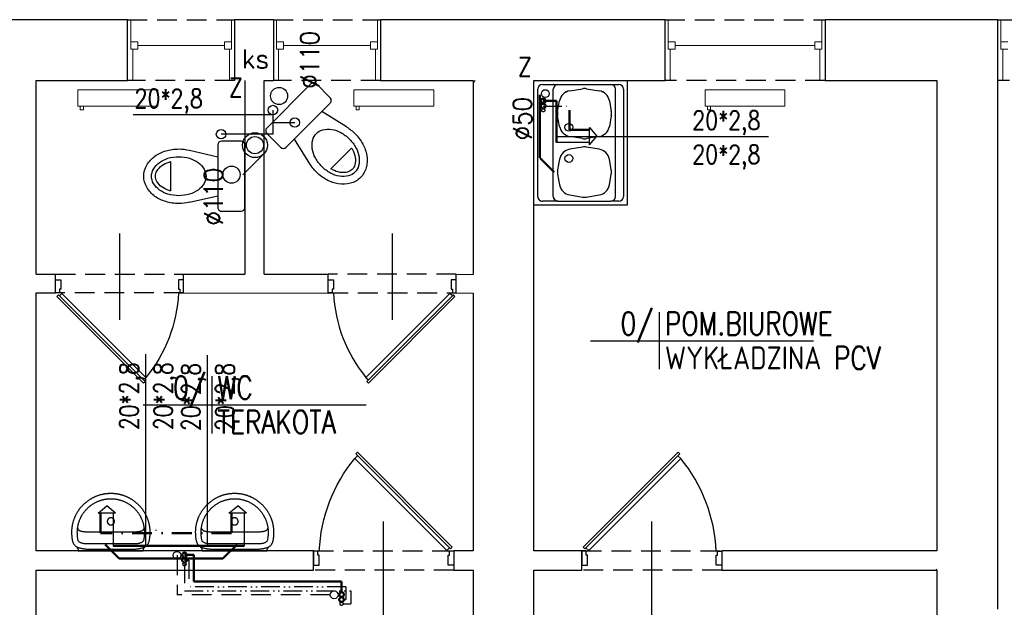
# Model space of a CAD drawing. Header units: millimetres. Extents: x 116 to 15750, y -6945 to 9999.
# Tile 138 of 150: x 6842 to 7474, y 5305 to 5682. Entities that reach past the tile are written whole.
import ezdxf
from ezdxf.enums import TextEntityAlignment as Align

# ---------------------------------------------------------------- set-up
doc = ezdxf.new("R2010")
doc.units = ezdxf.units.MM
for name, pattern in [('ACAD_ISO12W100', [21, 12, -3, 0, -3, 0, -3]), ('DASHDOT', [25.4, 12.7, -6.35, 0, -6.35]), ('DASHED', [19.05, 12.7, -6.35]), ('DASHED2', [0.375, 0.25, -0.125])]:
    doc.linetypes.add(name, pattern=pattern)
doc.layers.get('0').update_dxf_attribs({"color": 252})
for name, color, linetype in [('1-OPIS-POM', 252, 'Continuous'), ('I-DRZWI', 252, 'Continuous'), ('I-MEBLE', 252, 'Continuous'), ('I-NAD', 252, 'DASHED'), ('I-OKNA', 252, 'Continuous'), ('I-SCIANA', 252, 'Continuous'), ('IS cwu', 3, 'DASHDOT'), ('IS cwu cyrkulacja', 3, 'ACAD_ISO12W100'), ('IS KAN PODŁCZENIA', 33, 'Continuous'), ('IS KAN_S_OPIS', 2, 'Continuous'), ('IS KAN_SAN_RURY', 1, 'Continuous'), ('IS opis woda', 7, 'DASHED2'), ('MK_IS W_CWU', 5, 'DASHED'), ('MK_IS W_Z', 5, 'Continuous')]:
    doc.layers.add(name, color=color, linetype=linetype)
doc.layers.add('I-C.O', color=252, linetype='Continuous', lineweight=15)
doc.layers.add('IS woda w', color=5, linetype='Continuous', lineweight=40)
doc.styles.add('ROMANS', font='romans.shx', dxfattribs={"width": 0.75})
doc.styles.add('TECH', font='simplex.shx')

# ---------------------------------------------------------------- blocks, each defined once
blk = doc.blocks.new('D90')
blk.add_line((32.6, 45), (-28.01, 45))
for points in [[(-9.17, 87.25), (-9.17, 90), (0.01, 90), (0.01, 86.33), (-6.42, 86.33), (-6.42, 87.25)], [(-72.56, 61.83), (-11.68, 0.94), (-10.61, 2.01), (-71.49, 62.91)], [(-9.18, 2.76), (-9.18, 0), (0, 0), (0, 3.67), (-6.43, 3.67), (-6.43, 2.76)]]:
    blk.add_lwpolyline(points, close=True)
blk.add_lwpolyline([(-11.26, 2.66), (-9.48, 4.45), (-68.56, 63.55), (-70.35, 61.76)])
blk.add_arc((-4.56, -14.51), 100.94, 92.61856, 129.34871)
blk = doc.blocks.new('OPIS-POM')
for p, q in [((0, 25), (0, -25)), ((-60, 0), (135, 0))]:
    blk.add_line(p, q)
at = {"style": 'ROMANS', "width": 0.8, "flags": 4}
blk.add_attdef('NR', text='', height=20, dxfattribs=at).set_placement((-5, 5), align=Align.RIGHT)
blk.add_attdef('NAZWA', (5, 5), '', height=20, dxfattribs=at)
blk.add_attdef('POW.', text='', height=20, dxfattribs=at).set_placement((-5, -5), align=Align.TOP_RIGHT)
blk.add_attdef('POSADZKA', text='', height=20, dxfattribs=at).set_placement((5, -5), align=Align.TOP_LEFT)
blk = doc.blocks.new('wc')
for p, q in [((20, 0), (-20, 0)), ((-22.5, -2.5), (-22.5, -15)), ((22.5, -15), (22.5, -2.5)), ((-20, -17.5), (20, -17.5)), ((-16.71, -35.72), (-12.5, -17.5)), ((16.71, -35.72), (12.5, -17.5)), ((9.4, -47.6), (-9.4, -47.6))]:
    blk.add_line(p, q)
blk.add_lwpolyline([(12.5, -42.5, -0.072039), (11.5, -49.43, -0.083339), (8.84, -54.87, -0.106661), (4.55, -58.78, -0.132138), (0, -60, -0.132138), (-4.55, -58.78, -0.106661), (-8.84, -54.87, -0.083339), (-11.5, -49.43, -0.072039), (-12.5, -42.5, -0.072039), (-11.5, -35.57, -0.083339), (-8.84, -30.13, -0.106661), (-4.55, -26.22, -0.132138), (0, -25, -0.132138), (4.55, -26.22, -0.106661), (8.84, -30.13, -0.083339), (11.5, -35.57, -0.072039)], format="xyb", close=True)
for points in [[(17.5, -42.5, -0.072039), (16.29, -50.85, -0.083339), (12.91, -57.78, -0.106661), (7.06, -63.1, -0.132138), (0, -65, -0.132138), (-7.06, -63.1, -0.106661), (-12.91, -57.78, -0.083339), (-16.29, -50.85, -0.072039), (-17.5, -42.5, -0.05824), (-16.71, -35.72, -0.083339)], [(16.71, -35.72, -0.05824), (17.5, -42.5, -0.072039)], [(9.4, -47.6, -0.013234), (9.1, -48.72, -0.083339), (6.8, -53.42, -0.106661), (3.29, -56.61, -0.132138), (0, -57.5, -0.132138), (-3.29, -56.61, -0.106661), (-6.8, -53.42, -0.083339), (-9.1, -48.72, -0.013234), (-9.4, -47.6, -0.072039)]]:
    blk.add_lwpolyline(points, format="xyb")
for centre, start, end in [((-20, -2.5), 90, 180), ((20, -2.5), 0, 90), ((-20, -15), 180, 270), ((20, -15), 270, 0)]:
    blk.add_arc(centre, 2.5, start, end)
blk = doc.blocks.new('umywalk50')
for points in [[(11.44, -2.51), (11.12, -2.1), (10.86, -1.74), (10.66, -1.37), (10.52, -0.99), (10.44, -0.54), (10.42, 0), (-10.42, 0), (-31.25, 0), (-31.28, -0.53), (-31.36, -0.98), (-31.5, -1.37), (-31.69, -1.73), (-31.95, -2.1), (-32.28, -2.5)], [(-31.77, -15.02), (-31.73, -14.8), (-31.68, -14.6), (-31.63, -14.4), (-31.56, -14.21), (-31.49, -14.03), (-31.4, -13.86), (-31.29, -13.7), (-31.17, -13.54), (-31.04, -13.4), (-30.89, -13.26), (-30.71, -13.13), (-30.52, -13.01), (-30.31, -12.9), (-30.07, -12.79), (-29.81, -12.69), (-29.52, -12.6), (-29.2, -12.52), (-28.86, -12.44), (-28.48, -12.37), (-28.08, -12.3), (-27.64, -12.25), (-27.16, -12.2), (-26.66, -12.15), (-26.11, -12.11), (-25.53, -12.08), (-24.9, -12.06), (-24.24, -12.04), (-23.54, -12.02), (-22.79, -12.02), (-21.99, -12.01), (-10.47, -12.01), (1.04, -12.02), (1.84, -12.02), (2.59, -12.03), (3.29, -12.04), (3.96, -12.06), (4.58, -12.09), (5.16, -12.12), (5.71, -12.16), (6.22, -12.2), (6.69, -12.25), (7.13, -12.31), (7.53, -12.37), (7.91, -12.44), (8.25, -12.52), (8.57, -12.6), (8.86, -12.7), (9.12, -12.79), (9.36, -12.9), (9.57, -13.02), (9.77, -13.14), (9.94, -13.27), (10.09, -13.4), (10.23, -13.55), (10.34, -13.7), (10.45, -13.87), (10.54, -14.04), (10.61, -14.22), (10.68, -14.4), (10.74, -14.6), (10.78, -14.81), (10.82, -15.02)]]:
    blk.add_lwpolyline(points)
for points in [[(14.56, -12.02), (14.56, -12.38), (14.55, -12.75), (14.54, -13.11), (14.52, -13.47), (14.49, -13.83), (14.46, -14.19), (14.43, -14.55), (14.39, -14.9), (14.35, -15.26), (14.3, -15.61), (14.25, -15.96), (14.19, -16.31), (14.13, -16.66), (14.06, -17.01), (13.98, -17.35), (13.91, -17.7), (13.82, -18.04), (13.74, -18.38), (13.65, -18.72), (13.55, -19.05), (13.45, -19.39), (13.34, -19.72), (13.23, -20.05), (13.12, -20.38), (13, -20.7), (12.88, -21.02), (12.75, -21.35), (12.62, -21.67), (12.48, -21.98), (12.34, -22.3), (12.2, -22.61), (12.05, -22.92), (11.9, -23.23), (11.74, -23.54), (11.58, -23.84), (11.41, -24.14), (11.25, -24.44), (11.07, -24.73), (10.9, -25.03), (10.72, -25.32), (10.53, -25.61), (10.34, -25.89), (10.15, -26.17), (9.96, -26.45), (9.76, -26.73), (9.55, -27), (9.35, -27.28), (9.14, -27.54), (8.92, -27.81), (8.71, -28.07), (8.49, -28.33), (8.26, -28.59), (8.03, -28.84), (7.8, -29.09), (7.57, -29.34), (7.33, -29.58), (7.09, -29.82), (6.85, -30.06), (6.6, -30.3), (6.35, -30.53), (6.09, -30.75), (5.84, -30.98), (5.58, -31.2), (5.32, -31.42), (5.05, -31.63), (4.78, -31.84), (4.51, -32.05), (4.24, -32.25), (3.96, -32.45), (3.68, -32.64), (3.4, -32.84), (3.11, -33.02), (2.82, -33.21), (2.53, -33.39), (2.24, -33.57), (1.94, -33.74), (1.65, -33.91), (1.34, -34.07), (1.04, -34.23), (0.74, -34.39), (0.43, -34.54), (0.12, -34.69), (-0.2, -34.83), (-0.51, -34.97), (-0.83, -35.11), (-1.15, -35.24), (-1.47, -35.37), (-1.79, -35.49), (-2.12, -35.61), (-2.45, -35.72), (-2.78, -35.83), (-3.11, -35.94), (-3.44, -36.04), (-3.78, -36.14), (-4.12, -36.23), (-4.46, -36.31), (-4.8, -36.4), (-5.14, -36.47), (-5.49, -36.55), (-5.83, -36.62), (-6.18, -36.68), (-6.53, -36.74), (-6.88, -36.79), (-7.24, -36.84), (-7.59, -36.88), (-7.95, -36.92), (-8.3, -36.95), (-8.66, -36.98), (-9.02, -37.01), (-9.38, -37.02), (-9.75, -37.04), (-10.11, -37.05), (-10.48, -37.05), (-10.48, -37.05), (-10.84, -37.05), (-11.21, -37.04), (-11.57, -37.02), (-11.93, -37.01), (-12.29, -36.98), (-12.65, -36.95), (-13.01, -36.92), (-13.36, -36.88), (-13.72, -36.84), (-14.07, -36.79), (-14.42, -36.74), (-14.77, -36.68), (-15.12, -36.61), (-15.47, -36.55), (-15.81, -36.47), (-16.16, -36.4), (-16.5, -36.31), (-16.84, -36.23), (-17.17, -36.13), (-17.51, -36.04), (-17.84, -35.94), (-18.18, -35.83), (-18.51, -35.72), (-18.83, -35.61), (-19.16, -35.49), (-19.48, -35.37), (-19.81, -35.24), (-20.13, -35.11), (-20.44, -34.97), (-20.76, -34.83), (-21.07, -34.69), (-21.38, -34.54), (-21.69, -34.39), (-21.99, -34.23), (-22.3, -34.07), (-22.6, -33.9), (-22.9, -33.74), (-23.19, -33.56), (-23.49, -33.39), (-23.78, -33.21), (-24.06, -33.02), (-24.35, -32.83), (-24.63, -32.64), (-24.91, -32.45), (-25.19, -32.25), (-25.46, -32.04), (-25.73, -31.84), (-26, -31.63), (-26.27, -31.41), (-26.53, -31.19), (-26.79, -30.97), (-27.05, -30.75), (-27.3, -30.52), (-27.55, -30.29), (-27.8, -30.06), (-28.04, -29.82), (-28.28, -29.58), (-28.52, -29.33), (-28.75, -29.09), (-28.99, -28.84), (-29.21, -28.58), (-29.44, -28.33), (-29.66, -28.07), (-29.88, -27.81), (-30.09, -27.54), (-30.3, -27.27), (-30.51, -27), (-30.71, -26.73), (-30.91, -26.45), (-31.1, -26.17), (-31.3, -25.89), (-31.48, -25.6), (-31.67, -25.31), (-31.85, -25.02), (-32.02, -24.73), (-32.2, -24.43), (-32.37, -24.13), (-32.53, -23.83), (-32.69, -23.53), (-32.85, -23.22), (-33, -22.92), (-33.15, -22.61), (-33.29, -22.29), (-33.43, -21.98), (-33.57, -21.66), (-33.7, -21.34), (-33.83, -21.02), (-33.95, -20.7), (-34.07, -20.37), (-34.18, -20.04), (-34.29, -19.71), (-34.4, -19.38), (-34.5, -19.05), (-34.6, -18.71), (-34.69, -18.37), (-34.77, -18.03), (-34.86, -17.69), (-34.93, -17.35), (-35.01, -17), (-35.07, -16.66), (-35.14, -16.31), (-35.2, -15.96), (-35.25, -15.61), (-35.3, -15.25), (-35.34, -14.9), (-35.38, -14.54), (-35.41, -14.19), (-35.44, -13.83), (-35.47, -13.47), (-35.48, -13.1), (-35.5, -12.74), (-35.5, -12.38), (-35.51, -12.01), (-35.51, -12.01), (-35.5, -11.66), (-35.48, -11.21), (-35.46, -10.71), (-35.44, -10.17), (-35.41, -9.65), (-35.37, -9.16), (-35.34, -8.74), (-35.3, -8.41), (-35.24, -7.97), (-35.17, -7.54), (-35.1, -7.13), (-35.02, -6.73), (-34.93, -6.35), (-34.84, -5.99), (-34.73, -5.64), (-34.62, -5.31), (-34.5, -5), (-34.36, -4.7), (-34.21, -4.41), (-34.05, -4.14), (-33.87, -3.88), (-33.68, -3.63), (-33.47, -3.4), (-33.24, -3.18), (-33, -2.97), (-32.74, -2.77), (-32.45, -2.59), (-32.15, -2.42), (-31.82, -2.26), (-31.47, -2.11), (-31.1, -1.97), (-30.7, -1.84), (-30.28, -1.72), (-29.83, -1.61), (-29.35, -1.5), (-29.35, -1.5), (-28.98, -1.43), (-28.6, -1.36), (-28.2, -1.3), (-27.79, -1.24), (-27.37, -1.18), (-26.94, -1.13), (-26.49, -1.08), (-26.04, -1.05), (-25.57, -1.02), (-25.1, -1), (-24.62, -1), (-10.47, -1), (3.68, -1), (4.16, -1.01), (4.63, -1.02), (5.09, -1.05), (5.55, -1.09), (5.99, -1.13), (6.42, -1.18), (6.85, -1.24), (7.26, -1.3), (7.65, -1.37), (8.04, -1.44), (8.41, -1.51), (8.88, -1.61), (9.33, -1.72), (9.76, -1.84), (10.15, -1.97), (10.53, -2.11), (10.88, -2.26), (11.2, -2.42), (11.51, -2.6), (11.79, -2.78), (12.05, -2.97), (12.3, -3.18), (12.52, -3.4), (12.73, -3.64), (12.93, -3.88), (13.1, -4.14), (13.26, -4.41), (13.41, -4.7), (13.55, -5), (13.67, -5.32), (13.79, -5.65), (13.89, -6), (13.99, -6.36), (14.07, -6.74), (14.15, -7.13), (14.22, -7.54), (14.29, -7.97), (14.35, -8.42), (14.39, -8.74), (14.42, -9.17), (14.46, -9.65), (14.49, -10.18), (14.52, -10.71), (14.54, -11.21), (14.55, -11.66)], [(-10.47, -33.52), (-11.02, -33.51), (-11.57, -33.5), (-12.12, -33.47), (-12.67, -33.43), (-13.09, -33.37), (-13.5, -33.31), (-13.91, -33.25), (-14.31, -33.17), (-14.71, -33.09), (-15.1, -33.01), (-15.49, -32.92), (-15.89, -32.82), (-16.28, -32.72), (-16.67, -32.61), (-17.06, -32.49), (-17.46, -32.37), (-17.86, -32.23), (-18.28, -32.06), (-18.69, -31.89), (-19.1, -31.71), (-19.51, -31.53), (-19.91, -31.34), (-20.31, -31.14), (-20.72, -30.94), (-21.08, -30.72), (-21.45, -30.5), (-21.8, -30.28), (-22.15, -30.06), (-22.49, -29.83), (-22.82, -29.59), (-23.15, -29.36), (-23.48, -29.11), (-23.8, -28.86), (-24.12, -28.61), (-24.43, -28.34), (-24.75, -28.07), (-25.06, -27.8), (-25.37, -27.51), (-25.68, -27.22), (-25.99, -26.9), (-26.28, -26.58), (-26.57, -26.25), (-26.85, -25.93), (-27.12, -25.6), (-27.38, -25.27), (-27.64, -24.93), (-27.9, -24.59), (-28.15, -24.24), (-28.4, -23.89), (-28.64, -23.52), (-28.88, -23.15), (-29.88, -21.32), (-30.04, -20.95), (-30.21, -20.57), (-30.36, -20.19), (-30.51, -19.81), (-30.65, -19.42), (-30.79, -19.04), (-30.92, -18.66), (-31.04, -18.28), (-31.15, -17.89), (-31.26, -17.51), (-31.36, -17.12), (-31.45, -16.73), (-31.54, -16.34), (-31.62, -15.95), (-31.69, -15.56), (-31.75, -15.16), (-31.81, -14.77), (-31.86, -14.37), (-31.9, -13.97), (-31.93, -13.57), (-31.96, -13.16), (-31.98, -12.76), (-31.99, -12.35), (-31.99, -11.94), (-31.99, -11.53), (-31.97, -11.11), (-31.95, -10.7), (-31.93, -10.28), (-31.91, -9.87), (-31.88, -9.45), (-31.84, -9.04), (-31.79, -8.63), (-31.74, -8.21), (-31.66, -7.8), (-31.58, -7.4), (-31.48, -7), (-31.36, -6.6), (-31.22, -6.31), (-31.04, -6.06), (-30.81, -5.82), (-30.54, -5.62), (-30.24, -5.43), (-29.91, -5.27), (-29.55, -5.13), (-29.17, -5), (-28.77, -4.9), (-28.37, -4.81), (-27.95, -4.73), (-27.53, -4.67), (-27.11, -4.62), (-26.7, -4.58), (-26.3, -4.55), (-25.91, -4.53), (-25.55, -4.52), (-25.21, -4.51), (-24.89, -4.51), (-24.62, -4.5), (-10.47, -4.51), (3.68, -4.51), (3.95, -4.51), (4.27, -4.51), (4.61, -4.52), (4.97, -4.54), (5.36, -4.56), (5.76, -4.59), (6.17, -4.63), (6.59, -4.68), (7.01, -4.74), (7.43, -4.81), (7.83, -4.9), (8.23, -5.01), (8.61, -5.13), (8.97, -5.28), (9.3, -5.44), (9.6, -5.62), (9.87, -5.83), (10.1, -6.06), (10.28, -6.32), (10.42, -6.6), (10.54, -7), (10.64, -7.4), (10.72, -7.81), (10.79, -8.22), (10.85, -8.63), (10.9, -9.04), (10.94, -9.46), (10.97, -9.87), (10.99, -10.29), (11.01, -10.7), (11.03, -11.12), (11.04, -11.53), (11.05, -11.95), (11.05, -12.36), (11.04, -12.76), (11.02, -13.17), (10.99, -13.57), (10.96, -13.97), (10.92, -14.37), (10.87, -14.77), (10.81, -15.17), (10.75, -15.56), (10.67, -15.95), (10.6, -16.34), (10.51, -16.73), (10.42, -17.12), (10.32, -17.51), (10.21, -17.9), (10.09, -18.28), (9.97, -18.66), (9.84, -19.05), (9.71, -19.43), (9.57, -19.81), (9.42, -20.19), (9.26, -20.57), (9.1, -20.95), (8.93, -21.33), (8.93, -21.33), (7.94, -23.16), (7.69, -23.53), (7.45, -23.89), (7.2, -24.24), (6.95, -24.59), (6.7, -24.93), (6.44, -25.27), (6.17, -25.6), (5.9, -25.93), (5.62, -26.26), (5.34, -26.58), (5.04, -26.9), (4.74, -27.22), (4.43, -27.52), (4.12, -27.8), (3.8, -28.08), (3.49, -28.35), (3.17, -28.61), (2.85, -28.86), (2.53, -29.11), (2.21, -29.36), (1.88, -29.6), (1.54, -29.83), (1.2, -30.06), (0.85, -30.28), (0.5, -30.51), (0.14, -30.73), (-0.23, -30.94), (-0.63, -31.14), (-1.04, -31.34), (-1.44, -31.53), (-1.85, -31.71), (-2.25, -31.89), (-2.67, -32.07), (-3.09, -32.23), (-3.09, -32.23), (-3.49, -32.37), (-3.88, -32.49), (-4.28, -32.61), (-4.67, -32.72), (-5.06, -32.82), (-5.45, -32.92), (-5.85, -33.01), (-6.24, -33.1), (-6.64, -33.17), (-7.04, -33.25), (-7.45, -33.31), (-7.86, -33.37), (-8.27, -33.43), (-8.83, -33.47), (-9.38, -33.5), (-9.92, -33.51)], [(-8.17, -19), (-8.17, -18.97), (-8.18, -18.95), (-8.18, -18.92), (-8.18, -18.89), (-8.18, -18.87), (-8.18, -18.84), (-8.18, -18.82), (-8.18, -18.79), (-8.19, -18.76), (-8.19, -18.74), (-8.19, -18.71), (-8.2, -18.69), (-8.2, -18.66), (-8.2, -18.63), (-8.21, -18.61), (-8.21, -18.58), (-8.22, -18.56), (-8.22, -18.53), (-8.23, -18.5), (-8.23, -18.48), (-8.24, -18.45), (-8.25, -18.43), (-8.25, -18.4), (-8.26, -18.38), (-8.27, -18.35), (-8.27, -18.33), (-8.28, -18.3), (-8.29, -18.28), (-8.3, -18.25), (-8.31, -18.23), (-8.32, -18.2), (-8.33, -18.18), (-8.34, -18.15), (-8.35, -18.13), (-8.36, -18.1), (-8.37, -18.08), (-8.38, -18.05), (-8.39, -18.03), (-8.4, -18.01), (-8.41, -17.98), (-8.42, -17.96), (-8.43, -17.94), (-8.45, -17.91), (-8.46, -17.89), (-8.47, -17.87), (-8.48, -17.84), (-8.5, -17.82), (-8.51, -17.8), (-8.52, -17.78), (-8.54, -17.75), (-8.55, -17.73), (-8.57, -17.71), (-8.58, -17.69), (-8.6, -17.67), (-8.61, -17.65), (-8.63, -17.62), (-8.64, -17.6), (-8.66, -17.58), (-8.68, -17.56), (-8.69, -17.54), (-8.71, -17.52), (-8.73, -17.5), (-8.74, -17.48), (-8.76, -17.46), (-8.78, -17.44), (-8.8, -17.42), (-8.81, -17.4), (-8.83, -17.38), (-8.85, -17.37), (-8.87, -17.35), (-8.89, -17.33), (-8.91, -17.31), (-8.93, -17.29), (-8.95, -17.28), (-8.97, -17.26), (-8.99, -17.24), (-9.01, -17.22), (-9.03, -17.21), (-9.05, -17.19), (-9.07, -17.17), (-9.09, -17.16), (-9.11, -17.14), (-9.13, -17.13), (-9.15, -17.11), (-9.18, -17.1), (-9.2, -17.08), (-9.22, -17.07), (-9.24, -17.05), (-9.26, -17.04), (-9.29, -17.03), (-9.31, -17.01), (-9.33, -17), (-9.35, -16.99), (-9.38, -16.97), (-9.4, -16.96), (-9.42, -16.95), (-9.45, -16.94), (-9.47, -16.93), (-9.49, -16.91), (-9.52, -16.9), (-9.54, -16.89), (-9.57, -16.88), (-9.59, -16.87), (-9.61, -16.86), (-9.64, -16.85), (-9.66, -16.84), (-9.69, -16.83), (-9.71, -16.82), (-9.74, -16.82), (-9.76, -16.81), (-9.79, -16.8), (-9.81, -16.79), (-9.84, -16.78), (-9.86, -16.78), (-9.89, -16.77), (-9.91, -16.76), (-9.94, -16.76), (-9.97, -16.75), (-9.99, -16.75), (-10.02, -16.74), (-10.04, -16.74), (-10.07, -16.73), (-10.09, -16.73), (-10.12, -16.72), (-10.15, -16.72), (-10.17, -16.71), (-10.2, -16.71), (-10.23, -16.71), (-10.25, -16.71), (-10.28, -16.7), (-10.3, -16.7), (-10.33, -16.7), (-10.36, -16.7), (-10.38, -16.7), (-10.41, -16.69), (-10.44, -16.69), (-10.46, -16.69), (-10.49, -16.69), (-10.51, -16.69), (-10.54, -16.69), (-10.57, -16.7), (-10.59, -16.7), (-10.62, -16.7), (-10.65, -16.7), (-10.67, -16.7), (-10.7, -16.7), (-10.72, -16.71), (-10.75, -16.71), (-10.78, -16.71), (-10.8, -16.72), (-10.83, -16.72), (-10.85, -16.72), (-10.88, -16.73), (-10.91, -16.73), (-10.93, -16.74), (-10.96, -16.74), (-10.98, -16.75), (-11.01, -16.76), (-11.03, -16.76), (-11.06, -16.77), (-11.09, -16.78), (-11.11, -16.78), (-11.14, -16.79), (-11.16, -16.8), (-11.19, -16.81), (-11.21, -16.81), (-11.24, -16.82), (-11.26, -16.83), (-11.29, -16.84), (-11.31, -16.85), (-11.33, -16.86), (-11.36, -16.87), (-11.38, -16.88), (-11.41, -16.89), (-11.43, -16.9), (-11.46, -16.91), (-11.48, -16.92), (-11.5, -16.93), (-11.53, -16.95), (-11.55, -16.96), (-11.57, -16.97), (-11.6, -16.98), (-11.62, -17), (-11.64, -17.01), (-11.66, -17.02), (-11.69, -17.04), (-11.71, -17.05), (-11.73, -17.06), (-11.75, -17.08), (-11.77, -17.09), (-11.8, -17.11), (-11.82, -17.12), (-11.84, -17.14), (-11.86, -17.16), (-11.88, -17.17), (-11.9, -17.19), (-11.92, -17.2), (-11.94, -17.22), (-11.96, -17.24), (-11.98, -17.25), (-12, -17.27), (-12.02, -17.29), (-12.04, -17.31), (-12.06, -17.32), (-12.08, -17.34), (-12.1, -17.36), (-12.12, -17.38), (-12.14, -17.4), (-12.15, -17.42), (-12.17, -17.44), (-12.19, -17.46), (-12.21, -17.48), (-12.22, -17.5), (-12.24, -17.52), (-12.26, -17.54), (-12.28, -17.56), (-12.29, -17.58), (-12.31, -17.6), (-12.32, -17.62), (-12.34, -17.64), (-12.35, -17.66), (-12.37, -17.68), (-12.38, -17.71), (-12.4, -17.73), (-12.41, -17.75), (-12.43, -17.77), (-12.44, -17.79), (-12.45, -17.82), (-12.47, -17.84), (-12.48, -17.86), (-12.49, -17.88), (-12.51, -17.91), (-12.52, -17.93), (-12.53, -17.95), (-12.54, -17.98), (-12.55, -18), (-12.57, -18.03), (-12.58, -18.05), (-12.59, -18.07), (-12.6, -18.1), (-12.61, -18.12), (-12.62, -18.15), (-12.63, -18.17), (-12.64, -18.2), (-12.65, -18.22), (-12.65, -18.24), (-12.66, -18.27), (-12.67, -18.29), (-12.68, -18.32), (-12.69, -18.34), (-12.69, -18.37), (-12.7, -18.4), (-12.71, -18.42), (-12.71, -18.45), (-12.72, -18.47), (-12.73, -18.5), (-12.73, -18.52), (-12.74, -18.55), (-12.74, -18.58), (-12.75, -18.6), (-12.75, -18.63), (-12.75, -18.65), (-12.76, -18.68), (-12.76, -18.71), (-12.77, -18.73), (-12.77, -18.76), (-12.77, -18.78), (-12.77, -18.81), (-12.78, -18.84), (-12.78, -18.86), (-12.78, -18.89), (-12.78, -18.91), (-12.78, -18.94), (-12.78, -18.97), (-12.78, -18.99), (-12.78, -19.02), (-12.78, -19.05), (-12.78, -19.07), (-12.78, -19.1), (-12.78, -19.13), (-12.78, -19.15), (-12.77, -19.18), (-12.77, -19.2), (-12.77, -19.23), (-12.77, -19.26), (-12.76, -19.28), (-12.76, -19.31), (-12.76, -19.33), (-12.75, -19.36), (-12.75, -19.39), (-12.74, -19.41), (-12.74, -19.44), (-12.73, -19.46), (-12.73, -19.49), (-12.72, -19.52), (-12.72, -19.54), (-12.71, -19.57), (-12.7, -19.59), (-12.7, -19.62), (-12.69, -19.64), (-12.68, -19.67), (-12.67, -19.69), (-12.66, -19.72), (-12.66, -19.74), (-12.65, -19.77), (-12.64, -19.79), (-12.63, -19.82), (-12.62, -19.84), (-12.61, -19.87), (-12.6, -19.89), (-12.59, -19.91), (-12.58, -19.94), (-12.57, -19.96), (-12.56, -19.99), (-12.55, -20.01), (-12.53, -20.03), (-12.52, -20.06), (-12.51, -20.08), (-12.5, -20.1), (-12.48, -20.13), (-12.47, -20.15), (-12.46, -20.17), (-12.44, -20.19), (-12.43, -20.22), (-12.42, -20.24), (-12.4, -20.26), (-12.39, -20.28), (-12.37, -20.3), (-12.36, -20.33), (-12.34, -20.35), (-12.33, -20.37), (-12.31, -20.39), (-12.3, -20.41), (-12.28, -20.43), (-12.26, -20.45), (-12.25, -20.47), (-12.23, -20.49), (-12.21, -20.51), (-12.19, -20.53), (-12.18, -20.55), (-12.16, -20.57), (-12.14, -20.59), (-12.12, -20.61), (-12.1, -20.63), (-12.09, -20.65), (-12.07, -20.66), (-12.05, -20.68), (-12.03, -20.7), (-12.01, -20.72), (-11.99, -20.74), (-11.97, -20.75), (-11.95, -20.77), (-11.93, -20.79), (-11.91, -20.8), (-11.89, -20.82), (-11.87, -20.83), (-11.84, -20.85), (-11.82, -20.87), (-11.8, -20.88), (-11.78, -20.9), (-11.76, -20.91), (-11.74, -20.93), (-11.71, -20.94), (-11.69, -20.95), (-11.67, -20.97), (-11.65, -20.98), (-11.62, -20.99), (-11.6, -21.01), (-11.58, -21.02), (-11.56, -21.03), (-11.53, -21.04), (-11.51, -21.06), (-11.48, -21.07), (-11.46, -21.08), (-11.44, -21.09), (-11.41, -21.1), (-11.39, -21.11), (-11.37, -21.12), (-11.34, -21.13), (-11.32, -21.14), (-11.29, -21.15), (-11.27, -21.16), (-11.24, -21.17), (-11.22, -21.18), (-11.19, -21.19), (-11.17, -21.19), (-11.14, -21.2), (-11.12, -21.21), (-11.09, -21.22), (-11.07, -21.22), (-11.04, -21.23), (-11.02, -21.24), (-10.99, -21.24), (-10.96, -21.25), (-10.94, -21.25), (-10.91, -21.26), (-10.89, -21.26), (-10.86, -21.27), (-10.83, -21.27), (-10.81, -21.28), (-10.78, -21.28), (-10.76, -21.28), (-10.73, -21.29), (-10.7, -21.29), (-10.68, -21.29), (-10.65, -21.29), (-10.63, -21.3), (-10.6, -21.3), (-10.57, -21.3), (-10.55, -21.3), (-10.52, -21.3), (-10.49, -21.3), (-10.47, -21.3), (-10.44, -21.3), (-10.42, -21.3), (-10.39, -21.3), (-10.36, -21.3), (-10.34, -21.3), (-10.31, -21.29), (-10.28, -21.29), (-10.26, -21.29), (-10.23, -21.29), (-10.21, -21.28), (-10.18, -21.28), (-10.15, -21.28), (-10.13, -21.27), (-10.1, -21.27), (-10.08, -21.26), (-10.05, -21.26), (-10.02, -21.25), (-10, -21.25), (-9.97, -21.24), (-9.95, -21.24), (-9.92, -21.23), (-9.9, -21.23), (-9.87, -21.22), (-9.84, -21.21), (-9.82, -21.2), (-9.79, -21.2), (-9.77, -21.19), (-9.74, -21.18), (-9.72, -21.17), (-9.69, -21.16), (-9.67, -21.15), (-9.65, -21.14), (-9.62, -21.13), (-9.6, -21.12), (-9.57, -21.11), (-9.55, -21.1), (-9.52, -21.09), (-9.5, -21.08), (-9.48, -21.07), (-9.45, -21.06), (-9.43, -21.05), (-9.41, -21.04), (-9.38, -21.02), (-9.36, -21.01), (-9.34, -21), (-9.31, -20.98), (-9.29, -20.97), (-9.27, -20.96), (-9.25, -20.94), (-9.22, -20.93), (-9.2, -20.91), (-9.18, -20.9), (-9.16, -20.88), (-9.14, -20.87), (-9.12, -20.85), (-9.09, -20.84), (-9.07, -20.82), (-9.05, -20.81), (-9.03, -20.79), (-9.01, -20.77), (-8.99, -20.76), (-8.97, -20.74), (-8.95, -20.72), (-8.93, -20.7), (-8.91, -20.69), (-8.89, -20.67), (-8.88, -20.65), (-8.86, -20.63), (-8.84, -20.61), (-8.82, -20.59), (-8.8, -20.58), (-8.78, -20.56), (-8.77, -20.54), (-8.75, -20.52), (-8.73, -20.5), (-8.71, -20.48), (-8.7, -20.46), (-8.68, -20.44), (-8.66, -20.42), (-8.65, -20.4), (-8.63, -20.37), (-8.62, -20.35), (-8.6, -20.33), (-8.59, -20.31), (-8.57, -20.29), (-8.56, -20.27), (-8.54, -20.24), (-8.53, -20.22), (-8.51, -20.2), (-8.5, -20.18), (-8.49, -20.16), (-8.47, -20.13), (-8.46, -20.11), (-8.45, -20.09), (-8.44, -20.06), (-8.42, -20.04), (-8.41, -20.02), (-8.4, -19.99), (-8.39, -19.97), (-8.38, -19.94), (-8.37, -19.92), (-8.36, -19.9), (-8.35, -19.87), (-8.34, -19.85), (-8.33, -19.82), (-8.32, -19.8), (-8.31, -19.77), (-8.3, -19.75), (-8.29, -19.72), (-8.28, -19.7), (-8.28, -19.67), (-8.27, -19.65), (-8.26, -19.62), (-8.25, -19.6), (-8.25, -19.57), (-8.24, -19.55), (-8.24, -19.52), (-8.23, -19.5), (-8.22, -19.47), (-8.22, -19.44), (-8.21, -19.42), (-8.21, -19.39), (-8.2, -19.37), (-8.2, -19.34), (-8.2, -19.31), (-8.19, -19.29), (-8.19, -19.26), (-8.19, -19.24), (-8.18, -19.21), (-8.18, -19.18), (-8.18, -19.16), (-8.18, -19.13), (-8.18, -19.11), (-8.18, -19.08), (-8.18, -19.05), (-8.17, -19.03), (-8.17, -19)]]:
    blk.add_lwpolyline(points, close=True)
blk = doc.blocks.new('zlew80')
for p, q in [((0, 60), (80, 60)), ((0, 0), (0, 60)), ((5.5, 57.5), (74.5, 57.5)), ((80, 60), (80, 0)), ((2.5, 49.5), (2.5, 54.5)), ((74.5, 52.5), (5.5, 52.5)), ((77.5, 54.5), (77.5, 49.5)), ((2.5, 15.5), (2.5, 49.5)), ((13.04, 48.51), (19.82, 49.74)), ((22.68, 49.74), (29.46, 48.51)), ((57.32, 49.74), (50.54, 48.51)), ((66.96, 48.51), (60.18, 49.74)), ((77.5, 15.5), (77.5, 49.5)), ((5.22, 33.82), (6.58, 41.95)), ((35.92, 41.95), (37.28, 33.82)), ((44.08, 41.95), (42.72, 33.82)), ((74.78, 33.82), (73.42, 41.95)), ((6.58, 23.05), (5.22, 31.18)), ((37.28, 31.18), (35.92, 23.05)), ((42.72, 31.18), (44.08, 23.05)), ((73.42, 23.05), (74.78, 31.18)), ((36.16, 24.44), (36.16, 24.44)), ((2.5, 5.5), (2.5, 15.5)), ((19.82, 15.26), (13.04, 16.49)), ((29.46, 16.49), (22.68, 15.26)), ((50.54, 16.49), (57.32, 15.26)), ((60.18, 15.26), (66.96, 16.49)), ((77.5, 15.5), (77.5, 5.5)), ((74.5, 12.5), (5.5, 12.5)), ((80, 0), (0, 0)), ((74.5, 2.5), (5.5, 2.5))]:
    blk.add_line(p, q)
for centre in [(30, 22.5), (50, 22.5)]:
    blk.add_circle(centre, 2.5)
for centre, radius, start, end in [((5.5, 54.5), 3, 90, 180), ((74.5, 54.5), 3, 0, 90), ((5.5, 49.5), 3, 90, 180), ((74.5, 49.5), 3, 0, 90), ((14.47, 40.64), 8, 100.30485, 170.53768), ((21.25, 41.87), 8, 79.69515, 100.30485), ((28.03, 40.64), 8, 9.46232, 79.69515), ((51.97, 40.64), 8, 100.30485, 170.53768), ((58.75, 41.87), 8, 79.69515, 100.30485), ((65.53, 40.64), 8, 9.46232, 79.69515), ((13.11, 32.5), 8, 170.53768, 189.46232), ((29.39, 32.5), 8, 350.53768, 9.46232), ((50.61, 32.5), 8, 170.53768, 189.46232), ((66.89, 32.5), 8, 350.53768, 9.46232), ((14.47, 24.36), 8, 189.46232, 259.69515), ((28.03, 24.36), 8, 280.30485, 350.53768), ((28.26, 25.75), 8, 350.53768, 350.53985), ((51.97, 24.36), 8, 189.46232, 259.69515), ((65.53, 24.36), 8, 280.30485, 350.53768), ((5.5, 15.5), 3, 180, 270), ((2.8, 12.8), 0.3, 180, 270), ((21.25, 23.13), 8, 259.69515, 280.30485), ((58.75, 23.13), 8, 259.69515, 280.30485), ((74.5, 15.5), 3, 270, 0), ((5.5, 5.5), 3, 180, 270), ((74.5, 5.5), 3, 270, 0)]:
    blk.add_arc(centre, radius, start, end)

msp = doc.modelspace()

# ---------------------------------------------------------------- linework, layer by layer
for p, q in [((7172.13, 5562.87), (7172.13, 5642.87)), ((7172.13, 5642.87), (7232.13, 5642.87)), ((7177.63, 5640.37), (7187.63, 5640.37)), ((7187.63, 5640.37), (7221.63, 5640.37)), ((7221.63, 5640.37), (7226.63, 5640.37)), ((7232.13, 5642.87), (7232.13, 5562.87)), ((7174.63, 5568.37), (7174.63, 5637.37)), ((7184.63, 5568.37), (7184.63, 5637.37)), ((7195.18, 5636.3), (7203.32, 5637.65)), ((7205.95, 5637.65), (7214.08, 5636.3)), ((7224.63, 5568.37), (7224.63, 5637.37)), ((7229.63, 5637.37), (7229.63, 5568.37)), ((7187.39, 5623.05), (7188.63, 5629.84)), ((7220.64, 5629.84), (7221.87, 5623.05)), ((7188.63, 5613.41), (7187.39, 5620.19)), ((7221.87, 5620.19), (7220.64, 5613.41)), ((7203.32, 5605.59), (7195.18, 5606.95)), ((7196.57, 5606.72), (7196.57, 5606.72)), ((7214.08, 5606.95), (7205.95, 5605.59)), ((7203.32, 5600.15), (7195.18, 5598.8)), ((7214.08, 5598.8), (7205.95, 5600.15)), ((7188.63, 5592.34), (7187.39, 5585.55)), ((7221.87, 5585.55), (7220.64, 5592.34)), ((7187.39, 5582.69), (7188.63, 5575.91)), ((7220.64, 5575.91), (7221.87, 5582.69)), ((7195.18, 5569.45), (7203.32, 5568.09)), ((7205.95, 5568.09), (7214.08, 5569.45)), ((7232.13, 5562.87), (7172.13, 5562.87)), ((7187.63, 5565.37), (7177.63, 5565.37)), ((7187.63, 5565.37), (7221.63, 5565.37)), ((7226.63, 5565.37), (7221.63, 5565.37))]:
    msp.add_line(p, q)
at = {"color": 251, "lineweight": 0, "true_color": 0x535353}
for points in [[(6911.29, 5681.92), (6913.34, 5681.92)], [(6979.93, 5681.92), (6978.1, 5681.92)], [(7004.95, 5681.92), (7006.99, 5681.92)], [(7073.58, 5681.92), (7071.75, 5681.92)], [(7256.35, 5681.92), (7258.29, 5681.92)], [(7358.96, 5681.92), (7357.03, 5681.92)], [(7469.96, 5681.92), (7471.9, 5681.92)], [(6911.29, 5642.87), (6914.63, 5642.87)], [(6911.29, 5642.87), (6914.63, 5642.87)], [(7004.95, 5642.87), (7008.28, 5642.87)], [(7004.95, 5642.87), (7008.28, 5642.87)], [(7133.09, 5641.47), (7134.49, 5642.87)], [(7256.35, 5642.87), (7259.58, 5642.87)], [(7359.07, 5642.87), (7355.74, 5642.87)], [(7469.96, 5642.87), (7473.19, 5642.87)], [(6985.31, 5582.32), (6997.67, 5594.69)], [(6929.33, 5354.09), (6929.87, 5354.52)], [(7430.27, 5328.7), (7430.92, 5329.34)]]:
    msp.add_lwpolyline(points, dxfattribs=at)
for centre in [(7194.63, 5612.87), (7194.63, 5592.87)]:
    msp.add_circle(centre, 2.5)
for centre, radius, start, end in [((7177.63, 5637.37), 3, 90, 180), ((7187.63, 5637.37), 3, 90, 180), ((7184.93, 5640.07), 0.3, 90, 180), ((7221.63, 5637.37), 3, 0, 90), ((7226.63, 5637.37), 3, 0, 90), ((7196.5, 5628.41), 8, 99.46232, 169.69515), ((7204.63, 5629.76), 8, 80.53768, 99.46232), ((7212.77, 5628.41), 8, 10.30485, 80.53768), ((7195.27, 5621.62), 8, 169.69515, 190.30485), ((7214, 5621.62), 8, 349.69515, 10.30485), ((7196.5, 5614.84), 8, 190.30485, 260.53768), ((7212.77, 5614.84), 8, 279.46232, 349.69515), ((7197.89, 5614.61), 8, 260.53768, 260.53985), ((7204.63, 5613.48), 8, 260.53768, 279.46232), ((7196.5, 5590.91), 8, 99.46232, 169.69515), ((7204.63, 5592.26), 8, 80.53768, 99.46232), ((7212.77, 5590.91), 8, 10.30485, 80.53768), ((7195.27, 5584.12), 8, 169.69515, 190.30485), ((7214, 5584.12), 8, 349.69515, 10.30485), ((7196.5, 5577.34), 8, 190.30485, 260.53768), ((7212.77, 5577.34), 8, 279.46232, 349.69515), ((7177.63, 5568.37), 3, 180, 270), ((7187.63, 5568.37), 3, 180, 270), ((7204.63, 5575.98), 8, 260.53768, 279.46232), ((7221.63, 5568.37), 3, 270, 0), ((7226.63, 5568.37), 3, 270, 0)]:
    msp.add_arc(centre, radius, start, end)
at = {"layer": 'I-C.O'}
for points in [[(6879.47, 5636.85), (6930.77, 5636.85), (6930.77, 5626.42)], [(6879.47, 5636.85), (6879.47, 5626.42)], [(7056.52, 5636.85), (7107.83, 5636.85), (7107.83, 5626.42)], [(7056.52, 5636.85), (7056.52, 5626.42)], [(7282.06, 5636.85), (7333.36, 5636.85), (7333.36, 5626.42)], [(7282.06, 5636.85), (7282.06, 5626.42)], [(6879.47, 5626.42), (6930.77, 5626.42)], [(6880.97, 5626.42), (6880.97, 5624.05), (6883.02, 5624.05)], [(6883.02, 5626.42), (6883.02, 5624.05)], [(7056.52, 5626.42), (7107.83, 5626.42)], [(7058.03, 5626.42), (7058.03, 5624.05), (7060.07, 5624.05)], [(7060.07, 5626.42), (7060.07, 5624.05)], [(7282.06, 5626.42), (7333.36, 5626.42)], [(7283.56, 5626.42), (7283.56, 5624.05), (7285.61, 5624.05)], [(7285.61, 5626.42), (7285.61, 5624.05)]]:
    msp.add_lwpolyline(points, dxfattribs=at)
at = {"layer": 'I-NAD'}
for points in [[(6911.29, 5681.92), (6980.04, 5681.92)], [(7004.95, 5681.92), (7073.69, 5681.92)], [(7256.35, 5681.92), (7359.07, 5681.92)], [(7469.96, 5681.92), (7572.68, 5681.92)], [(6980.04, 5642.87), (6911.29, 5642.87)], [(7073.69, 5642.87), (7004.95, 5642.87)], [(7359.07, 5642.87), (7256.35, 5642.87)], [(7572.68, 5642.87), (7469.96, 5642.87)], [(6865.13, 5518.57), (6947.31, 5518.54)], [(7122.34, 5518.57), (7040.17, 5518.54)], [(6947.3, 5506.54), (6865.13, 5506.57)], [(7040.17, 5506.54), (7122.35, 5506.66)], [(7030.72, 5340.96), (7120.72, 5340.96)], [(7202.9, 5340.96), (7292.9, 5340.96)], [(7120.72, 5328.7), (7030.18, 5328.69)], [(7292.9, 5328.7), (7202.36, 5328.7)]]:
    msp.add_lwpolyline(points, dxfattribs=at)
at = {"layer": 'I-OKNA', "lineweight": 0}
for points in [[(6913.34, 5681.92), (6913.34, 5663.09), (6917.85, 5663.09)], [(6978.1, 5681.92), (6978.1, 5663.09)], [(7006.99, 5681.92), (7006.99, 5663.09), (7011.51, 5663.09)], [(7071.75, 5681.92), (7071.75, 5663.09)], [(7258.29, 5681.92), (7258.29, 5663.09), (7262.81, 5663.09)], [(7357.03, 5681.92), (7357.03, 5663.09)], [(7471.9, 5681.92), (7471.9, 5663.09), (7476.42, 5663.09)], [(6913.34, 5667.61), (6917.85, 5667.61)], [(6917.85, 5667.61), (6917.85, 5663.09)], [(6917.85, 5665.35), (6973.58, 5665.35)], [(6973.58, 5667.61), (6973.58, 5663.09)], [(6978.1, 5667.61), (6973.58, 5667.61)], [(7006.99, 5667.61), (7011.51, 5667.61)], [(7011.51, 5667.61), (7011.51, 5663.09)], [(7011.51, 5665.35), (7067.24, 5665.35)], [(7067.24, 5667.61), (7067.24, 5663.09)], [(7071.75, 5667.61), (7067.24, 5667.61)], [(7258.29, 5667.61), (7262.81, 5667.61)], [(7262.81, 5667.61), (7262.81, 5663.09)], [(7262.81, 5665.35), (7352.51, 5665.35)], [(7352.51, 5667.61), (7352.51, 5663.09)], [(7357.03, 5667.61), (7352.51, 5667.61)], [(7471.9, 5667.61), (7476.42, 5667.61)], [(6914.63, 5663.09), (6914.63, 5642.87)], [(6973.58, 5663.09), (6978.1, 5663.09)], [(6976.81, 5663.09), (6976.81, 5642.87)], [(7008.28, 5663.09), (7008.28, 5642.87)], [(7067.24, 5663.09), (7071.75, 5663.09)], [(7070.46, 5663.09), (7070.46, 5642.87)], [(7259.58, 5663.09), (7259.58, 5642.87)], [(7352.51, 5663.09), (7357.03, 5663.09)], [(7355.74, 5663.09), (7355.74, 5642.87)], [(7473.19, 5663.09), (7473.19, 5642.87)]]:
    msp.add_lwpolyline(points, dxfattribs=at)
at = {"layer": 'I-SCIANA', "linetype": 'Continuous', "lineweight": 25}
for points in [[(6852.69, 5642.87), (6911.29, 5642.87), (6911.29, 5681.92), (6766.43, 5681.92), (6766.43, 5642.87)], [(7004.95, 5681.92), (6980.04, 5681.92), (6980.04, 5642.87)], [(7004.95, 5681.92), (7004.95, 5642.87)], [(7172.13, 5642.87), (7256.35, 5642.87), (7256.35, 5681.92), (7073.69, 5681.92)], [(7073.69, 5681.92), (7073.69, 5642.87)], [(7469.96, 5681.92), (7359.07, 5681.92), (7359.07, 5642.87)], [(7469.95, 5303.61), (7469.96, 5681.92)], [(6852.69, 5518.57), (6852.69, 5642.87)], [(6986.7, 5642.87), (6986.7, 5518.53)], [(6999.07, 5642.87), (7004.95, 5642.87)], [(6999.07, 5518.52), (6999.07, 5642.87)], [(7073.69, 5642.87), (7133.09, 5642.87)], [(7133.09, 5642.87), (7133.09, 5518.48)], [(7172.13, 5340.96), (7172.13, 5642.87)], [(7359.07, 5642.87), (7430.92, 5642.87)], [(7430.92, 5642.87), (7430.92, 5340.96)], [(6852.69, 5518.57), (6865.13, 5518.57)], [(6865.13, 5506.57), (6865.13, 5518.57)], [(6947.3, 5506.54), (6947.31, 5518.54)], [(6947.31, 5518.54), (6986.7, 5518.53)], [(6999.07, 5518.52), (7040.17, 5518.51)], [(7040.17, 5506.51), (7040.17, 5518.54)], [(7122.35, 5506.57), (7122.34, 5518.66)], [(7122.34, 5518.57), (7133.09, 5518.48)], [(6852.68, 5506.57), (6865.13, 5506.57)], [(6852.69, 5340.96), (6852.69, 5506.57)], [(6947.3, 5506.54), (7040.17, 5506.51)], [(7122.35, 5506.57), (7133.09, 5506.48)], [(7133.09, 5506.48), (7133.09, 5340.96)], [(6852.69, 5328.7), (7030.72, 5328.69), (7030.72, 5340.96), (6852.69, 5340.96)], [(7133.09, 5340.96), (7120.72, 5340.96), (7120.72, 5328.7)], [(7172.13, 5328.7), (7202.9, 5328.7), (7202.9, 5340.96), (7172.13, 5340.96)], [(7430.92, 5340.96), (7292.9, 5340.96), (7292.9, 5328.69)], [(6852.69, 5207.48), (6852.69, 5328.7)], [(7120.72, 5328.7), (7133.09, 5328.7)], [(7133.09, 5328.7), (7133.09, 5299.44), (7172.13, 5299.44)], [(7172.13, 5299.44), (7172.13, 5328.7)], [(7292.9, 5328.69), (7430.92, 5328.7)], [(7430.92, 5328.7), (7430.92, 5213.61)]]:
    msp.add_lwpolyline(points, dxfattribs=at)
at = {"layer": 'IS cwu', "lineweight": 50}
for p, q in [((7194.94, 5611.2), (7194.94, 5626.5)), ((7207.78, 5611.2), (7194.94, 5611.2)), ((6893.97, 5365.28), (6893.97, 5352.45)), ((6977.98, 5365.28), (6977.98, 5352.45)), ((6977.98, 5352.45), (6893.97, 5352.45))]:
    msp.add_line(p, q, dxfattribs=at)
at = {"layer": 'IS cwu', "lineweight": 50, "ltscale": 3}
for centre in [(7178.18, 5626.5), (6947.86, 5335.13), (7048.71, 5309.74)]:
    msp.add_circle(centre, 1.5, dxfattribs=at)
at = {"layer": 'IS cwu cyrkulacja'}
for p, q in [((7178.18, 5626.5), (7194.94, 5626.5)), ((6947.86, 5335.13), (6950.58, 5335.13)), ((6950.58, 5335.13), (6950.58, 5318.05)), ((6947.86, 5332.41), (6947.86, 5315.33)), ((7051.43, 5318.05), (6950.58, 5318.05)), ((7051.43, 5318.05), (7051.43, 5309.74)), ((6947.86, 5315.33), (7054.69, 5315.33)), ((7050.21, 5309.74), (7051.43, 5309.74)), ((7054.69, 5315.33), (7054.69, 5307.02)), ((7049.71, 5307.02), (7054.69, 5307.02))]:
    msp.add_line(p, q, dxfattribs=at)
for centre in [(7178.18, 5623.78), (6947.86, 5332.41), (7048.71, 5307.02)]:
    msp.add_circle(centre, 1, dxfattribs=at)
at = {"layer": 'IS KAN PODŁCZENIA', "lineweight": 50}
for p, q in [((7176.08, 5593.21), (7176.08, 5633.61)), ((7176.13, 5593.15), (7185.26, 5584.02)), ((6905.97, 5336.07), (6896.89, 5345.15)), ((6972.58, 5336.07), (6981.66, 5345.15)), ((6972.58, 5336.07), (6905.97, 5336.07))]:
    msp.add_line(p, q, dxfattribs=at)
at = {"layer": 'IS KAN_SAN_RURY', "linetype": 'DASHED'}
for p in [(6943.08, 5338.19), (7041.44, 5312.79)]:
    msp.add_line(p, (6943.08, 5312.79), dxfattribs=at)
at = {"layer": 'IS KAN_SAN_RURY', "linetype": 'Continuous'}
for centre, radius in [((7008.59, 5632.97), 5.5), ((7008.59, 5632.97), 5.5), ((7179.5, 5634.5), 2.5), ((7179.5, 5634.5), 2.5), ((6993.11, 5601.4), 8), ((6993.11, 5601.4, -26.68), 8), ((6993.11, 5601.4), 8), ((6993.11, 5601.4), 5.5), ((6993.11, 5601.4), 5.5), ((6978.07, 5582.48), 5.5), ((6943.08, 5338.19), 2.5), ((6943.08, 5338.19), 2.5), ((6943.08, 5338.19), 2.5), ((7043.94, 5312.79), 2.5), ((7043.94, 5312.79), 2.5)]:
    msp.add_circle(centre, radius, dxfattribs=at)
at = {"layer": 'IS opis woda'}
for p, q in [((7004.65, 5620.86), (6914.92, 5620.86)), ((7322.67, 5606.85), (7187.37, 5606.85)), ((6922.81, 5467.24, -26.68), (6922.81, 5344.26, -26.68)), ((6962.43, 5466.71, -26.68), (6962.43, 5344.26, -26.68))]:
    msp.add_line(p, q, dxfattribs=at)
at = {"layer": 'IS woda w', "lineweight": 50}
for p, q in [((7178.18, 5629.76), (7186.75, 5629.76)), ((7186.75, 5603.01), (7186.75, 5629.76)), ((6986.17, 5344.26), (6902.16, 5344.26)), ((6947.86, 5338.38), (6953.83, 5338.38)), ((6953.83, 5338.38), (6953.83, 5321.3)), ((6953.83, 5321.3), (7048.71, 5321.3)), ((7048.71, 5321.3), (7048.71, 5314.49))]:
    msp.add_line(p, q, dxfattribs=at)
for centre in [(7178.18, 5629.76), (6947.86, 5338.38), (7048.71, 5312.99)]:
    msp.add_circle(centre, 1.5, dxfattribs=at)
at = {"layer": 'MK_IS W_CWU', "ltscale": 2}
for p, q in [((7207.78, 5603.01), (7186.75, 5603.01)), ((6902.16, 5365.28), (6902.16, 5344.26)), ((6986.17, 5365.28), (6986.17, 5344.26))]:
    msp.add_line(p, q, dxfattribs=at)
at = {"layer": 'MK_IS W_Z'}
for p, q in [((7004.65, 5623.91), (7004.65, 5608.44)), ((7004.65, 5615.92), (7018.63, 5615.92)), ((7004.65, 5608.44), (6971.34, 5608.44)), ((7207.78, 5612.79), (7212.52, 5607.18)), ((7207.78, 5601.58), (7207.78, 5612.79)), ((7207.78, 5601.58), (7212.52, 5607.18)), ((6892.38, 5365.28), (6897.99, 5370.03)), ((6903.59, 5365.28), (6897.99, 5370.03)), ((6976.39, 5365.28), (6982, 5370.03)), ((6987.6, 5365.28), (6982, 5370.03)), ((6903.59, 5365.28), (6892.38, 5365.28)), ((6987.6, 5365.28), (6976.39, 5365.28))]:
    msp.add_line(p, q, dxfattribs=at)
for centre in [(7004.65, 5623.91), (7018.63, 5615.92), (6971.34, 5608.44)]:
    msp.add_circle(centre, 3.05, dxfattribs=at)

# ---------------------------------------------------------------- block references
at = {"layer": '1-OPIS-POM', "xscale": 0.7338239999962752, "yscale": 0.7338239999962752, "zscale": 0.7338240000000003}
for p, values in [((7252.59, 5475.89), {'NR': '0/', 'NAZWA': 'POM.BIUROWE', 'POSADZKA': 'WYKŁADZINA PCV'}), ((6965.39, 5434.78), {'NR': '0/', 'NAZWA': 'WC', 'POSADZKA': 'TERAKOTA'})]:
    msp.add_blockref('OPIS-POM', p, dxfattribs=at).add_auto_attribs(values)
at = {"layer": 'I-DRZWI', "zscale": 0.9130482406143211}
for p, xscale, yscale, rotation in [((6865.13, 5514.95), -0.9130482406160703, 0.9130482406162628, 269.9750675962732), ((7122.34, 5514.95), 0.9130482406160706, 0.9130482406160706, 90.02493240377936)]:
    msp.add_blockref('D90', p, dxfattribs=dict(at, xscale=xscale, yscale=yscale, rotation=rotation))
at = {"layer": 'I-DRZWI', "xscale": -1, "rotation": 90}
msp.add_blockref('D90', (7120.72, 5331.77), dxfattribs=at)
at = {"layer": 'I-DRZWI', "rotation": 270}
msp.add_blockref('D90', (7202.89, 5331.77), dxfattribs=at)
at = {"layer": 'I-MEBLE'}
for name, p, rotation in [('wc', (7014.86, 5626.53), 44.99999999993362), ('wc', (6986.7, 5581.45), 270), ('umywalk50', (6890.11, 5340.96), 180), ('umywalk50', (6969.58, 5340.96), 180)]:
    msp.add_blockref(name, p, dxfattribs=dict(at, rotation=rotation))
at = {"layer": 'IS KAN_SAN_RURY', "rotation": 270}
msp.add_blockref('zlew80', (7172.13, 5642.87), dxfattribs=at)

# ---------------------------------------------------------------- texts
at = {"layer": 'IS KAN_S_OPIS', "style": 'TECH', "width": 0.9}
for s, p in [('∅110', (7034.26, 5637.61, -53.36)), ('∅50', (7170.81, 5604.52, -53.36)), ('∅110', (6972.45, 5549.82, -53.36))]:
    msp.add_text(s, height=12, rotation=90, dxfattribs=at).set_placement(p)
at = {"layer": 'IS KAN_S_OPIS', "style": 'TECH'}
msp.add_text('ks', height=12, dxfattribs=at).set_placement((6984.59, 5650.71))
at = {"layer": 'IS KAN_S_OPIS', "style": 'TECH', "width": 0.9}
for p in [(7161.72, 5645.71), (6976.2, 5632.43)]:
    msp.add_text('Z', height=12, dxfattribs=at).set_placement(p)
at = {"layer": 'IS opis woda', "style": 'TECH', "width": 0.8}
for p in [(6915.9, 5625.38, -53.36), (7273.92, 5611.37, -53.36), (7273.92, 5589.49, -53.36)]:
    msp.add_text('20*2,8', height=12, dxfattribs=at).set_placement(p)
for p in [(6918.29, 5418.49, -80.04), (6940.17, 5418.49, -80.04), (6957.91, 5417.95, -80.04), (6979.79, 5417.95, -80.04)]:
    msp.add_text('20*2,8', height=12, rotation=90, dxfattribs=at).set_placement(p)

doc.saveas('drawing.dxf')
